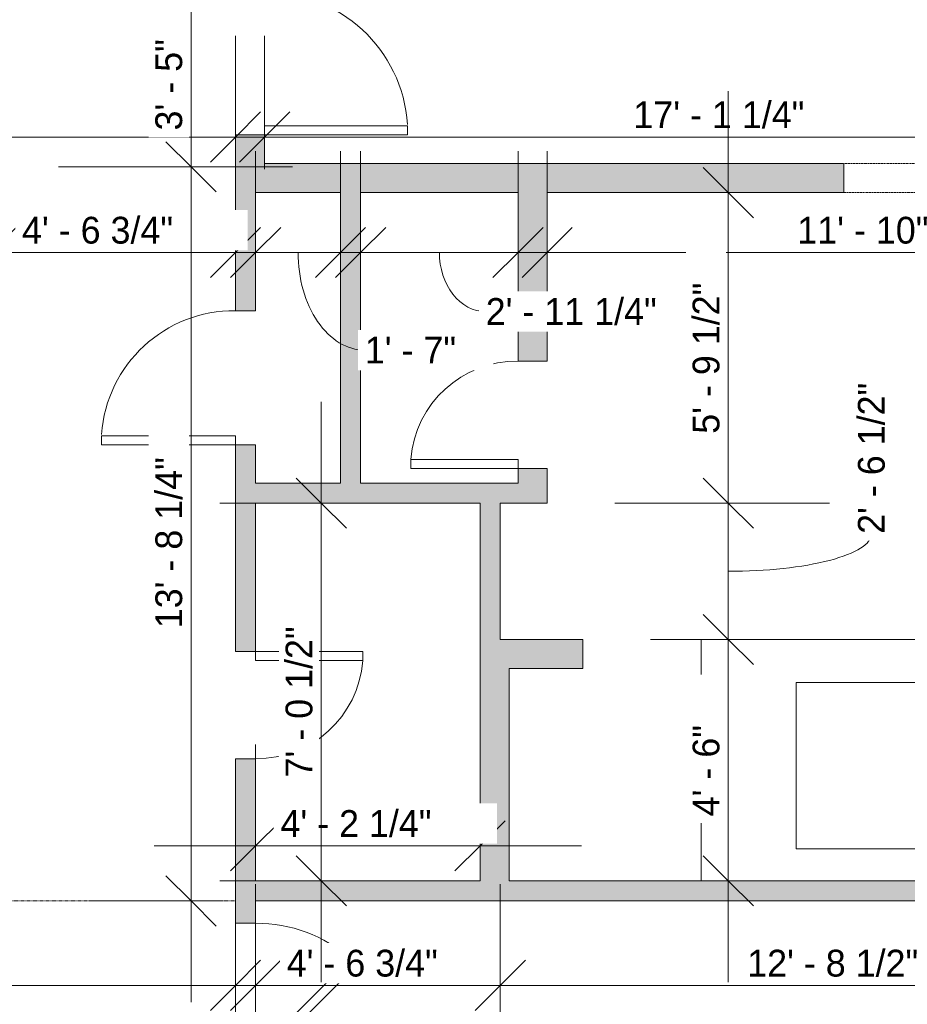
# Model space of a CAD drawing. Header units: inches. Extents: x -481 to 700, y -448 to 1032.
# Tile 10 of 17: x 382 to 581, y 339 to 559. Entities that reach past the tile are written whole.
import ezdxf

# ---------------------------------------------------------------- set-up
doc = ezdxf.new("R2010")
doc.units = ezdxf.units.IN
doc.header["$MEASUREMENT"] = 0
doc.linetypes.add('Dash', pattern=[0.23622, 0.11811, -0.11811])
doc.linetypes.add('Overhead', pattern=[0.15625, 0.09375, -0.0625])
for name, color, linetype, lineweight in [('A-ANNO-DIMS', 211, 'Continuous', 9), ('A-ANNO-DIMS-192', 211, 'Continuous', 9), ('A-AREA', 32, 'Continuous', 9), ('A-DETL-GENF', 92, 'Overhead', 9), ('A-DETL-MEDM', 90, 'Continuous', 9), ('A-DOOR', 31, 'Continuous', 9), ('A-FLOR', 192, 'Continuous', 9), ('A-WALL', 90, 'Continuous', 9), ('A-WALL-PATT', 111, 'Continuous', 9)]:
    doc.layers.add(name, color=color, linetype=linetype, lineweight=lineweight)
doc.styles.add('Inter', font='txt', dxfattribs={"height": 6})
doc.dimstyles.new('Linear_-_1_32__Inter__Imperial__SMALL', dxfattribs={"dimscale": 12, "dimtxt": 7.948799, "dimasz": 0.9375, "dimexe": 1.889764, "dimexo": 1.259843, "dimgap": 0, "dimtad": 1, "dimrnd": 0.25, "dimzin": 1, "dimdsep": 46, "dimlunit": 4, "dimtxsty": 'Inter', "dimblk1": 'OBLIQUE', "dimblk2": 'OBLIQUE', "dimsah": 1, "dimcen": 0.09, "dimdle": 1.889764, "dimazin": 0, "dimtfac": 1, "dimtdec": 4, "dimtix": 1, "dimtmove": 0, "dimatfit": 3, "dimfxl": 1, "dimtvp": 1, "dimtfill": 1, "dimfrac": 2, "dimtolj": 1, "dimtzin": 0, "dimarcsym": 2})
doc.dimstyles.new('Linear_-_1_32__Inter__Imperial__SMALL_1', dxfattribs={"dimscale": 12, "dimtxt": 7.948799, "dimasz": 0.9375, "dimexe": 1.889764, "dimexo": 1.259843, "dimgap": 0, "dimtad": 1, "dimrnd": 0.25, "dimzin": 1, "dimdsep": 46, "dimlunit": 4, "dimtxsty": 'Inter', "dimblk1": 'OBLIQUE', "dimblk2": 'OBLIQUE', "dimsah": 1, "dimcen": 0.09, "dimdle": 1.889764, "dimazin": 0, "dimtfac": 1, "dimtdec": 4, "dimtix": 1, "dimtmove": 1, "dimatfit": 3, "dimfxl": 1, "dimtvp": 1, "dimtfill": 1, "dimfrac": 2, "dimtolj": 1, "dimtzin": 0, "dimarcsym": 2})

# ---------------------------------------------------------------- blocks, each defined once
blk = doc.blocks.new('Planitar - Single Door_Flush Panel - 2_-8_ x 6_-8_-4181289-Main Floor Dimension Plan')
at = {"layer": 'A-DOOR'}
for p, q in [((13.99, 3.25), (13.99, 35.25)), ((16, 35.25), (13.99, 35.25)), ((16, 3.25), (16, 35.25)), ((16, 3.25), (13.99, 3.25))]:
    blk.add_line(p, q, dxfattribs=at)
blk.add_arc((15.77, 3.55), 31.77, 93.8608, 180.5412, dxfattribs=at)
blk = doc.blocks.new('Planitar - Single Door_Flush Panel - 2_-6_ x 6_-8_-4178346-Main Floor Dimension Plan')
at = {"layer": 'A-DOOR'}
for p, q in [((12.99, -2.25), (12.99, -32.25)), ((15, -2.25), (12.99, -2.25)), ((15, -2.25), (15, -32.25)), ((15, -32.25), (12.99, -32.25))]:
    blk.add_line(p, q, dxfattribs=at)
blk.add_arc((14.77, -2.55), 29.77, 179.4225, 266.009, dxfattribs=at)
blk = doc.blocks.new('Planitar - Single Door_Flush Panel - 2_-0_ x 6_-8_-4181371-Main Floor Dimension Plan')
at = {"layer": 'A-DOOR'}
for p, q in [((9.99, -3.25), (9.99, -27.25)), ((12, -3.25), (9.99, -3.25)), ((12, -3.25), (12, -27.25)), ((12, -27.25), (9.99, -27.25))]:
    blk.add_line(p, q, dxfattribs=at)
blk.add_arc((11.77, -3.55), 23.77, 179.2767, 265.5217, dxfattribs=at)
blk = doc.blocks.new('Planitar - Single Door_Flush Panel - 2_-0_ x 6_-8_-4181384-Main Floor Dimension Plan')
at = {"layer": 'A-DOOR'}
for p, q in [((9.99, -2.25), (9.99, -26.25)), ((12, -2.25), (9.99, -2.25)), ((12, -2.25), (12, -26.25)), ((12, -26.25), (9.99, -26.25))]:
    blk.add_line(p, q, dxfattribs=at)
blk.add_arc((11.77, -2.55), 23.77, 179.2767, 265.5217, dxfattribs=at)
blk = doc.blocks.new('Planitar - Single Door_Flush Panel - 2_-8_ x 6_-8_ _45-4181439-Main Floor Dimension Plan')
at = {"layer": 'A-DOOR'}
for p, q in [((-6.63, 24.88), (-8.05, 23.46)), ((16, 2.25), (-6.63, 24.88)), ((14.58, 0.83), (-8.05, 23.46)), ((16, 2.25), (14.58, 0.83))]:
    blk.add_line(p, q, dxfattribs=at)
blk.add_arc((15.46, 2.55), 31.46, 138.347, 180.5387, dxfattribs=at)
blk = doc.blocks.new('Planitar - Opening - 3_-8_ x 6_-8_-4181302-Main Floor Dimension Plan')
at = {"layer": 'A-DETL-GENF'}
for p, q in [((21.68, 3.25), (-22.32, 3.25)), ((-22.32, -3.25), (21.68, -3.25))]:
    blk.add_line(p, q, dxfattribs=at)
at = {"layer": 'A-DETL-MEDM'}
for p, q in [((-22.32, 3.25), (-22.32, -3.25)), ((21.68, -3.25), (21.68, 3.25))]:
    blk.add_line(p, q, dxfattribs=at)
blk = doc.blocks.new('DIMBLOCK24-Main Floor Dimension Plan')
at = {"layer": 'A-ANNO-DIMS-192'}
for p, q in [((291.12, 335.66), (291.12, 365.5)), ((430.62, 335.66), (430.62, 365.5)), ((268.44, 342.83), (453.29, 342.83)), ((291.12, 342.83), (291.12, 335.66)), ((430.62, 342.83), (430.62, 335.66))]:
    blk.add_line(p, q, dxfattribs=at)
at = {"layer": 'A-ANNO-DIMS-192', "lineweight": 35}
for p, q in [((291.12, 342.83), (296.74, 348.45)), ((430.62, 342.83), (436.24, 348.45)), ((291.12, 342.83), (285.49, 337.2)), ((430.62, 342.83), (424.99, 337.2))]:
    blk.add_line(p, q, dxfattribs=at)
at = {"layer": 'A-ANNO-DIMS-192', "color": 0, "insert": (340.95, 350.81), "char_height": 6, "width": 47.812, "attachment_point": 1, "line_spacing_factor": 0.9936, "style": 'Inter', "bg_fill": 3, "box_fill_scale": 1.25, "bg_fill_color": 256, "bg_fill_true_color": 13158600, "bg_fill_transparency": 0}
blk.add_mtext('11\' - 7 1/2"', dxfattribs=at)
blk = doc.blocks.new('_Oblique')
at = {"color": 0, "linetype": 'ByBlock', "lineweight": -2}
blk.add_line((-0.5, -0.5), (0.5, 0.5), dxfattribs=at)
blk = doc.blocks.new('DIMBLOCK25-Main Floor Dimension Plan')
at = {"layer": 'A-ANNO-DIMS-192'}
for p, q in [((435.12, 335.66), (435.12, 365.5)), ((489.87, 335.1), (489.87, 365.5)), ((412.44, 342.83), (489.87, 342.83)), ((435.12, 342.83), (435.12, 335.66)), ((489.87, 342.83), (489.87, 335.1))]:
    blk.add_line(p, q, dxfattribs=at)
at = {"layer": 'A-ANNO-DIMS-192', "lineweight": 35}
for p, q in [((435.12, 342.83), (440.74, 348.45)), ((489.87, 342.83), (495.49, 348.45)), ((435.12, 342.83), (429.49, 337.2)), ((489.87, 342.83), (484.24, 337.2))]:
    blk.add_line(p, q, dxfattribs=at)
at = {"layer": 'A-ANNO-DIMS-192', "color": 0, "insert": (442.07, 350.81), "char_height": 6, "width": 49.0043, "attachment_point": 1, "line_spacing_factor": 0.9936, "style": 'Inter', "bg_fill": 3, "box_fill_scale": 1.25, "bg_fill_color": 256, "bg_fill_true_color": 13158600, "bg_fill_transparency": 0}
blk.add_mtext('4\' - 6 3/4"', dxfattribs=at)
blk = doc.blocks.new('DIMBLOCK26-Main Floor Dimension Plan')
at = {"layer": 'A-ANNO-DIMS-192'}
for p, q in [((489.87, 335.1), (489.87, 365.5)), ((642.37, 335.66), (642.37, 365.5)), ((489.87, 342.83), (665.04, 342.83)), ((489.87, 342.83), (489.87, 335.1)), ((642.37, 342.83), (642.37, 335.66))]:
    blk.add_line(p, q, dxfattribs=at)
at = {"layer": 'A-ANNO-DIMS-192', "lineweight": 35}
for p, q in [((489.87, 342.83), (495.49, 348.45)), ((642.37, 342.83), (647.99, 348.45)), ((489.87, 342.83), (484.24, 337.2)), ((642.37, 342.83), (636.74, 337.2))]:
    blk.add_line(p, q, dxfattribs=at)
at = {"layer": 'A-ANNO-DIMS-192', "color": 0, "insert": (545.15, 350.81), "char_height": 6, "width": 50.3159, "attachment_point": 1, "line_spacing_factor": 0.9936, "style": 'Inter', "bg_fill": 3, "box_fill_scale": 1.25, "bg_fill_color": 256, "bg_fill_true_color": 13158600, "bg_fill_transparency": 0}
blk.add_mtext('12\' - 8 1/2"', dxfattribs=at)
blk = doc.blocks.new('DIMBLOCK27-Main Floor Dimension Plan')
at = {"layer": 'A-ANNO-DIMS-192'}
for p, q in [((375.87, 499.65), (375.87, 529.49)), ((430.62, 499.65), (430.62, 529.49)), ((353.19, 506.82), (453.29, 506.82)), ((375.87, 506.82), (375.87, 499.65)), ((430.62, 506.82), (430.62, 499.65))]:
    blk.add_line(p, q, dxfattribs=at)
at = {"layer": 'A-ANNO-DIMS-192', "lineweight": 35}
for p, q in [((375.87, 506.82), (381.49, 512.44)), ((430.62, 506.82), (436.24, 512.44)), ((375.87, 506.82), (370.24, 501.19)), ((430.62, 506.82), (424.99, 501.19))]:
    blk.add_line(p, q, dxfattribs=at)
at = {"layer": 'A-ANNO-DIMS-192', "color": 0, "insert": (382.82, 514.8), "char_height": 6, "width": 49.0043, "attachment_point": 1, "line_spacing_factor": 0.9936, "style": 'Inter', "bg_fill": 3, "box_fill_scale": 1.25, "bg_fill_color": 256, "bg_fill_true_color": 13158600, "bg_fill_transparency": 0}
blk.add_mtext('4\' - 6 3/4"', dxfattribs=at)
blk = doc.blocks.new('DIMBLOCK28-Main Floor Dimension Plan')
at = {"layer": 'A-ANNO-DIMS-192'}
for p, q in [((435.12, 499.65), (435.12, 529.49)), ((454.12, 499.65), (454.12, 529.49)), ((412.44, 506.82), (476.79, 506.82)), ((435.12, 506.82), (435.12, 499.65)), ((454.12, 506.82), (454.12, 499.65))]:
    blk.add_line(p, q, dxfattribs=at)
at = {"layer": 'A-ANNO-DIMS-192', "lineweight": 35}
for p, q in [((435.12, 506.82), (440.74, 512.44)), ((454.12, 506.82), (459.74, 512.44)), ((435.12, 506.82), (429.49, 501.19)), ((454.12, 506.82), (448.49, 501.19))]:
    blk.add_line(p, q, dxfattribs=at)
at = {"layer": 'A-ANNO-DIMS-192'}
blk.add_ellipse((459.55, 506.82), major_axis=(0, 21.86), ratio=0.68311, start_param=1.570796, end_param=3.141593, dxfattribs=at)
at = {"layer": 'A-ANNO-DIMS-192', "color": 0, "insert": (459.55, 487.98), "char_height": 6, "width": 27.3041, "attachment_point": 1, "line_spacing_factor": 0.9936, "style": 'Inter', "bg_fill": 3, "box_fill_scale": 1.25, "bg_fill_color": 256, "bg_fill_true_color": 13158600, "bg_fill_transparency": 0}
blk.add_mtext('1\' - 7"', dxfattribs=at)
blk = doc.blocks.new('DIMBLOCK29-Main Floor Dimension Plan')
at = {"layer": 'A-ANNO-DIMS-192'}
for p, q in [((458.62, 499.65), (458.62, 529.49)), ((493.87, 499.65), (493.87, 529.49)), ((435.94, 506.82), (516.54, 506.82)), ((458.62, 506.82), (458.62, 499.65)), ((493.87, 506.82), (493.87, 499.65))]:
    blk.add_line(p, q, dxfattribs=at)
at = {"layer": 'A-ANNO-DIMS-192', "lineweight": 35}
for p, q in [((458.62, 506.82), (464.24, 512.44)), ((493.87, 506.82), (499.49, 512.44)), ((458.62, 506.82), (452.99, 501.19)), ((493.87, 506.82), (488.24, 501.19))]:
    blk.add_line(p, q, dxfattribs=at)
at = {"layer": 'A-ANNO-DIMS-192'}
blk.add_ellipse((486.62, 506.82), major_axis=(0, 13.23), ratio=0.784862, start_param=1.570796, end_param=3.141593, dxfattribs=at)
at = {"layer": 'A-ANNO-DIMS-192', "color": 0, "insert": (486.62, 496.61), "char_height": 6, "width": 48.6466, "attachment_point": 1, "line_spacing_factor": 0.9936, "style": 'Inter', "bg_fill": 3, "box_fill_scale": 1.25, "bg_fill_color": 256, "bg_fill_true_color": 13158600, "bg_fill_transparency": 0}
blk.add_mtext('2\' - 11 1/4"', dxfattribs=at)
blk = doc.blocks.new('DIMBLOCK30-Main Floor Dimension Plan')
at = {"layer": 'A-ANNO-DIMS-192'}
for p, q in [((500.37, 499.65), (500.37, 529.49)), ((642.37, 499.65), (642.37, 529.49)), ((477.69, 506.82), (665.04, 506.82)), ((500.37, 506.82), (500.37, 499.65)), ((642.37, 506.82), (642.37, 499.65))]:
    blk.add_line(p, q, dxfattribs=at)
at = {"layer": 'A-ANNO-DIMS-192', "lineweight": 35}
for p, q in [((500.37, 506.82), (505.99, 512.44)), ((642.37, 506.82), (647.99, 512.44)), ((500.37, 506.82), (494.74, 501.19)), ((642.37, 506.82), (636.74, 501.19))]:
    blk.add_line(p, q, dxfattribs=at)
at = {"layer": 'A-ANNO-DIMS-192', "color": 0, "insert": (556.36, 514.8), "char_height": 6, "width": 36.0081, "attachment_point": 1, "line_spacing_factor": 0.9936, "style": 'Inter', "bg_fill": 3, "box_fill_scale": 1.25, "bg_fill_color": 256, "bg_fill_true_color": 13158600, "bg_fill_transparency": 0}
blk.add_mtext('11\' - 10"', dxfattribs=at)
blk = doc.blocks.new('DIMBLOCK31-Main Floor Dimension Plan')
at = {"layer": 'A-ANNO-DIMS-192'}
for p, q in [((435.12, 366.9), (435.12, 396.74)), ((485.37, 366.9), (485.37, 396.74)), ((412.44, 374.06), (508.04, 374.06)), ((435.12, 374.06), (435.12, 366.9)), ((485.37, 374.06), (485.37, 366.9))]:
    blk.add_line(p, q, dxfattribs=at)
at = {"layer": 'A-ANNO-DIMS-192', "lineweight": 35}
for p, q in [((435.12, 374.06), (440.74, 379.68)), ((485.37, 374.06), (490.99, 379.68)), ((435.12, 374.06), (429.49, 368.43)), ((485.37, 374.06), (479.74, 368.43))]:
    blk.add_line(p, q, dxfattribs=at)
at = {"layer": 'A-ANNO-DIMS-192', "color": 0, "insert": (440.67, 382.05), "char_height": 6, "width": 46.9774, "attachment_point": 1, "line_spacing_factor": 0.9936, "style": 'Inter', "bg_fill": 3, "box_fill_scale": 1.25, "bg_fill_color": 256, "bg_fill_true_color": 13158600, "bg_fill_transparency": 0}
blk.add_mtext('4\' - 2 1/4"', dxfattribs=at)
blk = doc.blocks.new('DIMBLOCK41-Main Floor Dimension Plan')
at = {"layer": 'A-ANNO-DIMS-192'}
for p, q in [((165.87, 525.48), (165.87, 555.32)), ((430.62, 525.48), (430.62, 555.32)), ((143.19, 532.64), (453.29, 532.64)), ((165.87, 532.64), (165.87, 525.48)), ((430.62, 532.64), (430.62, 525.48))]:
    blk.add_line(p, q, dxfattribs=at)
at = {"layer": 'A-ANNO-DIMS-192', "lineweight": 35}
for p, q in [((165.87, 532.64), (171.49, 538.27)), ((430.62, 532.64), (436.24, 538.27)), ((165.87, 532.64), (160.24, 527.02)), ((430.62, 532.64), (424.99, 527.02))]:
    blk.add_line(p, q, dxfattribs=at)
at = {"layer": 'A-ANNO-DIMS-192', "color": 0, "insert": (275.39, 540.63), "char_height": 6, "width": 54.8467, "attachment_point": 1, "line_spacing_factor": 0.9936, "style": 'Inter', "bg_fill": 3, "box_fill_scale": 1.25, "bg_fill_color": 256, "bg_fill_true_color": 13158600, "bg_fill_transparency": 0}
blk.add_mtext('22\' - 0 3/4"', dxfattribs=at)
blk = doc.blocks.new('DIMBLOCK42-Main Floor Dimension Plan')
at = {"layer": 'A-ANNO-DIMS-192'}
for p, q in [((437.12, 525.48), (437.12, 555.32)), ((642.37, 525.48), (642.37, 555.32)), ((414.44, 532.64), (665.04, 532.64)), ((437.12, 532.64), (437.12, 525.48)), ((642.37, 532.64), (642.37, 525.48))]:
    blk.add_line(p, q, dxfattribs=at)
at = {"layer": 'A-ANNO-DIMS-192', "lineweight": 35}
for p, q in [((437.12, 532.64), (442.74, 538.27)), ((642.37, 532.64), (647.99, 538.27)), ((437.12, 532.64), (431.49, 527.02)), ((642.37, 532.64), (636.74, 527.02))]:
    blk.add_line(p, q, dxfattribs=at)
at = {"layer": 'A-ANNO-DIMS-192', "color": 0, "insert": (519.67, 540.63), "char_height": 6, "width": 48.1697, "attachment_point": 1, "line_spacing_factor": 0.9936, "style": 'Inter', "bg_fill": 3, "box_fill_scale": 1.25, "bg_fill_color": 256, "bg_fill_true_color": 13158600, "bg_fill_transparency": 0}
blk.add_mtext('17\' - 1 1/4"', dxfattribs=at)
blk = doc.blocks.new('DIMBLOCK64-Main Floor Dimension Plan')
at = {"layer": 'A-ANNO-DIMS-192'}
for p, q in [((308.44, 384.4), (308.44, 105.3)), ((301.28, 361.73), (331.12, 361.73)), ((308.44, 361.73), (301.28, 361.73)), ((401.25, 127.98), (285.76, 127.98)), ((308.44, 127.98), (401.25, 127.98))]:
    blk.add_line(p, q, dxfattribs=at)
at = {"layer": 'A-ANNO-DIMS-192', "lineweight": 35}
for p, q in [((308.44, 361.73), (302.82, 367.35)), ((308.44, 361.73), (314.07, 356.1)), ((308.44, 127.98), (302.82, 133.6)), ((308.44, 127.98), (314.07, 122.35))]:
    blk.add_line(p, q, dxfattribs=at)
at = {"layer": 'A-ANNO-DIMS-192', "color": 0, "insert": (300.45, 222.94), "char_height": 6, "width": 52.5813, "attachment_point": 1, "rotation": 90, "line_spacing_factor": 0.9936, "style": 'Inter', "bg_fill": 3, "box_fill_scale": 1.25, "bg_fill_color": 256, "bg_fill_true_color": 13158600, "bg_fill_transparency": 0}
blk.add_mtext('19\' - 5 3/4"', dxfattribs=at)
blk = doc.blocks.new('DIMBLOCK65-Main Floor Dimension Plan')
at = {"layer": 'A-ANNO-DIMS-192'}
for p, q in [((635.78, 384.4), (635.78, 319.98)), ((628.62, 361.73), (658.46, 361.73)), ((635.78, 361.73), (628.62, 361.73)), ((504.99, 319.98), (658.46, 319.98)), ((635.78, 319.98), (504.99, 319.98))]:
    blk.add_line(p, q, dxfattribs=at)
at = {"layer": 'A-ANNO-DIMS-192', "lineweight": 35}
for p, q in [((635.78, 361.73), (630.16, 367.35)), ((635.78, 361.73), (641.41, 356.1)), ((635.78, 319.98), (630.16, 325.6)), ((635.78, 319.98), (641.41, 314.35))]:
    blk.add_line(p, q, dxfattribs=at)
at = {"layer": 'A-ANNO-DIMS-192'}
blk.add_ellipse((635.78, 348.1), major_axis=(-59.65, 0), ratio=0.121496, start_param=1.570796, end_param=3.141593, dxfattribs=at)
at = {"layer": 'A-ANNO-DIMS-192', "color": 0, "insert": (692.41, 348.1), "char_height": 6, "width": 48.5274, "attachment_point": 1, "rotation": 90, "line_spacing_factor": 0.9936, "style": 'Inter', "bg_fill": 3, "box_fill_scale": 1.25, "bg_fill_color": 256, "bg_fill_true_color": 13158600, "bg_fill_transparency": 0}
blk.add_mtext('3\' - 5 3/4"', dxfattribs=at)
blk = doc.blocks.new('DIMBLOCK67-Main Floor Dimension Plan')
at = {"layer": 'A-ANNO-DIMS-192'}
for p, q in [((449.81, 343.55), (449.81, 473.4)), ((456.97, 450.73), (427.13, 450.73)), ((449.81, 450.73), (456.97, 450.73)), ((456.97, 366.23), (427.13, 366.23)), ((449.81, 366.23), (456.97, 366.23))]:
    blk.add_line(p, q, dxfattribs=at)
at = {"layer": 'A-ANNO-DIMS-192', "lineweight": 35}
for p, q in [((449.81, 450.73), (444.18, 456.35)), ((449.81, 450.73), (455.43, 445.1)), ((449.81, 366.23), (444.18, 371.85)), ((449.81, 366.23), (455.43, 360.6))]:
    blk.add_line(p, q, dxfattribs=at)
at = {"layer": 'A-ANNO-DIMS-192', "color": 0, "insert": (441.82, 389.35), "char_height": 6, "width": 45.9043, "attachment_point": 1, "rotation": 90, "line_spacing_factor": 0.9936, "style": 'Inter', "bg_fill": 3, "box_fill_scale": 1.25, "bg_fill_color": 256, "bg_fill_true_color": 13158600, "bg_fill_transparency": 0}
blk.add_mtext('7\' - 0 1/2"', dxfattribs=at)
blk = doc.blocks.new('DIMBLOCK70-Main Floor Dimension Plan')
at = {"layer": 'A-ANNO-DIMS-192'}
for p, q in [((420.66, 339.05), (420.66, 548.65)), ((390.99, 525.98), (443.34, 525.98)), ((420.66, 525.98), (390.99, 525.98)), ((427.82, 361.73), (397.98, 361.73)), ((420.66, 361.73), (427.82, 361.73))]:
    blk.add_line(p, q, dxfattribs=at)
at = {"layer": 'A-ANNO-DIMS-192', "lineweight": 35}
for p, q in [((420.66, 525.98), (415.03, 531.6)), ((420.66, 525.98), (426.28, 520.35)), ((420.66, 361.73), (415.03, 367.35)), ((420.66, 361.73), (426.28, 356.1))]:
    blk.add_line(p, q, dxfattribs=at)
at = {"layer": 'A-ANNO-DIMS-192', "color": 0, "insert": (412.67, 422.74), "char_height": 6, "width": 50.6736, "attachment_point": 1, "rotation": 90, "line_spacing_factor": 0.9936, "style": 'Inter', "bg_fill": 3, "box_fill_scale": 1.25, "bg_fill_color": 256, "bg_fill_true_color": 13158600, "bg_fill_transparency": 0}
blk.add_mtext('13\' - 8 1/4"', dxfattribs=at)
blk = doc.blocks.new('DIMBLOCK71-Main Floor Dimension Plan')
at = {"layer": 'A-ANNO-DIMS-192'}
for p, q in [((420.66, 589.65), (420.66, 503.3)), ((413.5, 566.98), (443.34, 566.98)), ((420.66, 566.98), (413.5, 566.98)), ((390.99, 525.98), (443.34, 525.98)), ((420.66, 525.98), (390.99, 525.98))]:
    blk.add_line(p, q, dxfattribs=at)
at = {"layer": 'A-ANNO-DIMS-192', "lineweight": 35}
for p, q in [((420.66, 566.98), (415.03, 572.6)), ((420.66, 566.98), (426.28, 561.35)), ((420.66, 525.98), (415.03, 531.6)), ((420.66, 525.98), (426.28, 520.35))]:
    blk.add_line(p, q, dxfattribs=at)
at = {"layer": 'A-ANNO-DIMS-192', "color": 0, "insert": (412.67, 534.11), "char_height": 6, "width": 29.6888, "attachment_point": 1, "rotation": 90, "line_spacing_factor": 0.9936, "style": 'Inter', "bg_fill": 3, "box_fill_scale": 1.25, "bg_fill_color": 256, "bg_fill_true_color": 13158600, "bg_fill_transparency": 0}
blk.add_mtext('3\' - 5"', dxfattribs=at)
blk = doc.blocks.new('DIMBLOCK89-Main Floor Dimension Plan')
at = {"layer": 'A-ANNO-DIMS-192', "lineweight": 35}
for p, q in [((540.91, 420.23), (535.29, 425.85)), ((540.91, 420.23), (546.54, 414.6)), ((540.91, 366.23), (535.29, 371.85)), ((540.91, 366.23), (546.54, 360.6))]:
    blk.add_line(p, q, dxfattribs=at)
at = {"layer": 'A-ANNO-DIMS-192'}
for p, q in [((523.49, 420.23), (563.59, 420.23)), ((540.91, 420.23), (523.49, 420.23)), ((540.91, 343.55), (540.91, 420.23)), ((548.08, 366.23), (518.24, 366.23)), ((540.91, 366.23), (548.08, 366.23))]:
    blk.add_line(p, q, dxfattribs=at)
at = {"layer": 'A-ANNO-DIMS-192', "color": 0, "insert": (532.93, 380.66), "char_height": 6, "width": 30.1657, "attachment_point": 1, "rotation": 90, "line_spacing_factor": 0.9936, "style": 'Inter', "bg_fill": 3, "box_fill_scale": 1.25, "bg_fill_color": 256, "bg_fill_true_color": 13158600, "bg_fill_transparency": 0}
blk.add_mtext('4\' - 6"', dxfattribs=at)
blk = doc.blocks.new('DIMBLOCK90-Main Floor Dimension Plan')
at = {"layer": 'A-ANNO-DIMS-192', "lineweight": 35}
for p, q in [((540.91, 450.73), (535.29, 456.35)), ((540.91, 450.73), (546.54, 445.1)), ((540.91, 420.23), (535.29, 425.85)), ((540.91, 420.23), (546.54, 414.6))]:
    blk.add_line(p, q, dxfattribs=at)
at = {"layer": 'A-ANNO-DIMS-192'}
for p, q in [((515.49, 450.73), (563.59, 450.73)), ((540.91, 450.73), (515.49, 450.73)), ((540.91, 420.23), (540.91, 450.73)), ((523.49, 420.23), (563.59, 420.23)), ((540.91, 420.23), (523.49, 420.23))]:
    blk.add_line(p, q, dxfattribs=at)
blk.add_ellipse((540.91, 443.85), major_axis=(-32.04, 0), ratio=0.261303, start_param=1.570796, end_param=3.141593, dxfattribs=at)
at = {"layer": 'A-ANNO-DIMS-192', "color": 0, "insert": (569.93, 443.85), "char_height": 6, "width": 46.262, "attachment_point": 1, "rotation": 90, "line_spacing_factor": 0.9936, "style": 'Inter', "bg_fill": 3, "box_fill_scale": 1.25, "bg_fill_color": 256, "bg_fill_true_color": 13158600, "bg_fill_transparency": 0}
blk.add_mtext('2\' - 6 1/2"', dxfattribs=at)
blk = doc.blocks.new('DIMBLOCK91-Main Floor Dimension Plan')
at = {"layer": 'A-ANNO-DIMS-192'}
for p, q in [((540.91, 450.73), (540.91, 542.9)), ((548.08, 520.23), (518.24, 520.23)), ((540.91, 520.23), (548.08, 520.23)), ((515.49, 450.73), (563.59, 450.73)), ((540.91, 450.73), (515.49, 450.73))]:
    blk.add_line(p, q, dxfattribs=at)
at = {"layer": 'A-ANNO-DIMS-192', "lineweight": 35}
for p, q in [((540.91, 520.23), (535.29, 525.85)), ((540.91, 520.23), (546.54, 514.6)), ((540.91, 450.73), (535.29, 456.35)), ((540.91, 450.73), (546.54, 445.1))]:
    blk.add_line(p, q, dxfattribs=at)
at = {"layer": 'A-ANNO-DIMS-192', "color": 0, "insert": (532.93, 466.25), "char_height": 6, "width": 46.1428, "attachment_point": 1, "rotation": 90, "line_spacing_factor": 0.9936, "style": 'Inter', "bg_fill": 3, "box_fill_scale": 1.25, "bg_fill_color": 256, "bg_fill_true_color": 13158600, "bg_fill_transparency": 0}
blk.add_mtext('5\' - 9 1/2"', dxfattribs=at)
blk = doc.blocks.new('DIMBLOCK92-Main Floor Dimension Plan')
at = {"layer": 'A-ANNO-DIMS-192'}
for p, q in [((420.66, 779.15), (420.66, 548.8)), ((413.5, 756.48), (443.34, 756.48)), ((420.66, 756.48), (413.5, 756.48)), ((413.5, 571.48), (443.34, 571.48)), ((420.66, 571.48), (413.5, 571.48))]:
    blk.add_line(p, q, dxfattribs=at)
at = {"layer": 'A-ANNO-DIMS-192', "lineweight": 35}
for p, q in [((420.66, 756.48), (415.03, 762.1)), ((420.66, 756.48), (426.28, 750.85)), ((420.66, 571.48), (415.03, 577.1)), ((420.66, 571.48), (426.28, 565.85))]:
    blk.add_line(p, q, dxfattribs=at)
at = {"layer": 'A-ANNO-DIMS-192', "color": 0, "insert": (412.67, 649.97), "char_height": 6, "width": 33.6234, "attachment_point": 1, "rotation": 90, "line_spacing_factor": 0.9936, "style": 'Inter', "bg_fill": 3, "box_fill_scale": 1.25, "bg_fill_color": 256, "bg_fill_true_color": 13158600, "bg_fill_transparency": 0}
blk.add_mtext('15\' - 5"', dxfattribs=at)

msp = doc.modelspace()

# ---------------------------------------------------------------- hatches: boundary and pattern name
at = {"layer": 'A-WALL-PATT'}
h = msp.add_hatch(color=9, dxfattribs=at)
h.paths.add_polyline_path([(430.617, 526.727), (437.117, 526.727), (437.117, 533.108), (430.617, 533.108)], flags=0)
h.paths.add_polyline_path([(430.617, 565.108), (437.117, 565.108), (437.117, 757.977), (433.867, 757.977), (433.867, 756.477), (430.617, 756.477), (430.617, 566.977)], flags=0)
h = msp.add_hatch(color=9, dxfattribs=at)
h.paths.add_polyline_path([(432.964, 127.977), (435.117, 127.977), (435.117, 130.038), (430.617, 130.038), (430.617, 127.977)], flags=0)
h.paths.add_polyline_path([(432.964, 190.038), (435.117, 190.038), (435.117, 234.742), (430.617, 234.742), (430.617, 190.038)], flags=0)
h.paths.add_polyline_path([(432.964, 264.742), (435.117, 264.742), (435.117, 324.74), (430.617, 324.74), (430.617, 264.742)], flags=0)
h.paths.add_polyline_path([(430.617, 356.74), (435.117, 356.74), (435.117, 393.561), (430.617, 393.561), (430.617, 366.34)], flags=0)
h.paths.add_polyline_path([(435.117, 417.561), (435.117, 463.782), (430.617, 463.782), (430.617, 417.561), (432.964, 417.561)], flags=0)
h.paths.add_polyline_path([(430.617, 493.782), (435.117, 493.782), (435.117, 526.727), (430.617, 526.727)], flags=0)
h = msp.add_hatch(color=9, dxfattribs=at)
h.paths.add_polyline_path([(642.367, 520.227), (642.367, 526.727), (610.74, 526.727), (610.74, 520.227)], flags=0)
h.paths.add_polyline_path([(566.74, 520.227), (566.74, 526.727), (435.117, 526.727), (435.117, 520.227), (500.367, 520.227)], flags=0)
for points in [[(458.617, 455.227), (458.617, 520.227), (454.117, 520.227), (454.117, 455.227)], [(485.367, 450.727), (485.367, 455.227), (435.117, 455.227), (435.117, 450.727)], [(500.367, 450.727), (500.367, 455.227), (485.367, 455.227), (485.367, 450.727), (489.867, 450.727)], [(489.867, 413.727), (489.867, 450.727), (485.367, 450.727), (485.367, 413.727)], [(508.367, 413.727), (508.367, 420.227), (489.867, 420.227), (489.867, 413.727), (491.867, 413.727)], [(485.367, 366.227), (491.867, 366.227), (491.867, 413.727), (485.367, 413.727), (485.367, 366.34)], [(642.367, 361.727), (642.367, 366.227), (435.117, 366.227), (435.117, 361.727), (586.785, 361.727)]]:
    msp.add_hatch(color=9, dxfattribs=at).paths.add_polyline_path(points, flags=0)
h = msp.add_hatch(color=9, dxfattribs=at)
h.paths.add_polyline_path([(493.867, 455.227), (500.367, 455.227), (500.367, 458.474), (493.867, 458.474)], flags=0)
h.paths.add_polyline_path([(493.867, 482.474), (500.367, 482.474), (500.367, 520.227), (493.867, 520.227)], flags=0)

# ---------------------------------------------------------------- linework, layer by layer
at = {"layer": 'A-AREA', "linetype": 'Dash'}
msp.add_line((375.867, 361.727), (430.617, 361.727), dxfattribs=at)
at = {"layer": 'A-FLOR'}
for p, q in [((642.367, 420.227), (534.867, 420.227)), ((534.867, 420.227), (534.867, 366.227)), ((556.09, 373.359), (556.09, 410.609)), ((556.09, 410.609), (621.09, 410.609)), ((621.09, 373.359), (556.09, 373.359))]:
    msp.add_line(p, q, dxfattribs=at)
at = {"layer": 'A-WALL'}
for p, q in [((437.117, 533.108), (430.617, 533.108)), ((430.617, 533.108), (430.617, 493.782)), ((437.117, 526.727), (437.117, 533.108)), ((566.74, 526.727), (437.117, 526.727)), ((435.117, 520.227), (454.117, 520.227)), ((435.117, 493.782), (435.117, 520.227)), ((454.117, 520.227), (454.117, 455.227)), ((458.617, 455.227), (458.617, 520.227)), ((458.617, 520.227), (493.867, 520.227)), ((493.867, 520.227), (493.867, 482.474)), ((500.367, 520.227), (566.74, 520.227)), ((500.367, 482.474), (500.367, 520.227)), ((430.617, 493.782), (435.117, 493.782)), ((493.867, 482.474), (500.367, 482.474)), ((435.117, 463.782), (430.617, 463.782)), ((430.617, 463.782), (430.617, 417.561)), ((435.117, 455.227), (435.117, 463.782)), ((500.367, 458.474), (493.867, 458.474)), ((493.867, 458.474), (493.867, 455.227)), ((500.367, 450.727), (500.367, 458.474)), ((454.117, 455.227), (435.117, 455.227)), ((493.867, 455.227), (458.617, 455.227)), ((435.117, 450.727), (485.367, 450.727)), ((435.117, 417.561), (435.117, 450.727)), ((485.367, 450.727), (485.367, 366.227)), ((489.867, 450.727), (500.367, 450.727)), ((489.867, 420.227), (489.867, 450.727)), ((508.367, 420.227), (489.867, 420.227)), ((508.367, 413.727), (508.367, 420.227)), ((430.617, 417.561), (435.117, 417.561)), ((491.867, 413.727), (508.367, 413.727)), ((491.867, 366.227), (491.867, 413.727)), ((435.117, 393.561), (430.617, 393.561)), ((430.617, 393.561), (430.617, 356.74)), ((435.117, 366.227), (435.117, 393.561)), ((485.367, 366.227), (435.117, 366.227)), ((642.367, 366.227), (491.867, 366.227)), ((435.117, 361.727), (648.367, 361.727)), ((435.117, 356.74), (435.117, 361.727)), ((430.617, 356.74), (435.117, 356.74))]:
    msp.add_line(p, q, dxfattribs=at)

# ---------------------------------------------------------------- block references
at = {"layer": 'A-DOOR'}
for name, p, rotation in [('Planitar - Single Door_Flush Panel - 2_-8_ x 6_-8_-4181289-Main Floor Dimension Plan', (433.867, 549.108), 269.9999999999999), ('Planitar - Single Door_Flush Panel - 2_-6_ x 6_-8_-4178346-Main Floor Dimension Plan', (432.867, 478.782), 270), ('Planitar - Single Door_Flush Panel - 2_-0_ x 6_-8_-4181371-Main Floor Dimension Plan', (497.117, 470.474), 269.9999999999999), ('Planitar - Single Door_Flush Panel - 2_-0_ x 6_-8_-4181384-Main Floor Dimension Plan', (432.867, 405.561), 90), ('Planitar - Single Door_Flush Panel - 2_-8_ x 6_-8_ _45-4181439-Main Floor Dimension Plan', (432.867, 340.74), 270)]:
    msp.add_blockref(name, p, dxfattribs=dict(at, rotation=rotation))
msp.add_blockref('Planitar - Opening - 3_-8_ x 6_-8_-4181302-Main Floor Dimension Plan', (589.062, 523.477), dxfattribs=at)

# ---------------------------------------------------------------- next in the draw order: dimensions: what is measured, and where the dimension line sits
at = {"layer": 'A-ANNO-DIMS'}
for base, p1, p2, override, picture, middle in [((430.617, 506.816), (375.867, 514.771), (430.617, 514.771), {"dimpost": '<>', "dimfxl": 54.75}, 'DIMBLOCK27-Main Floor Dimension Plan', (403.242, 510.408)), ((485.367, 374.059), (435.117, 382.014), (485.367, 382.014), {"dimpost": '<>', "dimfxl": 50.25}, 'DIMBLOCK31-Main Floor Dimension Plan', (460.242, 377.651)), ((430.617, 342.826), (291.117, 350.781), (430.617, 350.781), {"dimpost": '<>', "dimfxl": 139.5}, 'DIMBLOCK24-Main Floor Dimension Plan', (360.867, 346.418))]:
    dim = msp.add_linear_dim(base=base, p1=p1, p2=p2, dimstyle='Linear_-_1_32__Inter__Imperial__SMALL', override=override, dxfattribs=at)
    dim.commit()
    dim.dimension.update_dxf_attribs({"geometry": picture, "text_midpoint": middle})

# ---------------------------------------------------------------- next in the draw order: dimensions: what is measured, and where the dimension line sits
dim = msp.add_linear_dim(base=(454.117, 506.816), p1=(435.117, 514.771), p2=(454.117, 514.771), dimstyle='Linear_-_1_32__Inter__Imperial__SMALL_1', override={"dimpost": '<>', "dimfxl": 19}, dxfattribs=at)
dim.commit()
dim.dimension.update_dxf_attribs({"geometry": 'DIMBLOCK28-Main Floor Dimension Plan', "text_midpoint": (473.199, 483.98), "dimtype": 160})
dim = msp.add_linear_dim(base=(489.867, 342.826), p1=(435.117, 350.781), p2=(489.867, 319.977), dimstyle='Linear_-_1_32__Inter__Imperial__SMALL', override={"dimpost": '<>', "dimfxl": 62.820499}, dxfattribs=at)
dim.commit()
dim.dimension.update_dxf_attribs({"geometry": 'DIMBLOCK25-Main Floor Dimension Plan', "text_midpoint": (462.492, 346.418)})

# ---------------------------------------------------------------- next in the draw order: dimensions: what is measured, and where the dimension line sits
dim = msp.add_linear_dim(base=(493.867, 506.816), p1=(458.617, 514.771), p2=(493.867, 514.771), dimstyle='Linear_-_1_32__Inter__Imperial__SMALL_1', override={"dimpost": '<>', "dimfxl": 35.25}, dxfattribs=at)
dim.commit()
dim.dimension.update_dxf_attribs({"geometry": 'DIMBLOCK29-Main Floor Dimension Plan', "text_midpoint": (510.947, 492.608), "dimtype": 160})
for base, p1, p2, override, picture, middle in [((449.806, 450.727), (441.851, 366.227), (441.851, 450.727), {"dimpost": '<>', "dimfxl": 84.5}, 'DIMBLOCK67-Main Floor Dimension Plan', (446.214, 408.477)), ((308.441, 127.977), (316.396, 361.727), (416.367, 127.977), {"dimpost": '<>', "dimfxl": 254.23089}, 'DIMBLOCK64-Main Floor Dimension Plan', (304.849, 244.852))]:
    dim = msp.add_linear_dim(base=base, p1=p1, p2=p2, angle=90, dimstyle='Linear_-_1_32__Inter__Imperial__SMALL', override=override, dxfattribs=at)
    dim.commit()
    dim.dimension.update_dxf_attribs({"geometry": picture, "text_midpoint": middle})
dim = msp.add_linear_dim(base=(642.367, 342.826), p1=(489.867, 319.977), p2=(642.367, 350.781), dimstyle='Linear_-_1_32__Inter__Imperial__SMALL', override={"dimpost": '<>', "dimfxl": 155.579891}, dxfattribs=at)
dim.commit()
dim.dimension.update_dxf_attribs({"geometry": 'DIMBLOCK26-Main Floor Dimension Plan', "text_midpoint": (566.117, 346.418)})

# ---------------------------------------------------------------- next in the draw order: dimensions: what is measured, and where the dimension line sits
for base, p1, p2, override, picture, middle in [((430.617, 532.643), (165.867, 540.598), (430.617, 540.598), {"dimpost": '<>', "dimfxl": 264.75}, 'DIMBLOCK41-Main Floor Dimension Plan', (298.242, 536.235)), ((642.367, 506.816), (500.367, 514.771), (642.367, 514.771), {"dimpost": '<>', "dimfxl": 142}, 'DIMBLOCK30-Main Floor Dimension Plan', (571.367, 509.897))]:
    dim = msp.add_linear_dim(base=base, p1=p1, p2=p2, dimstyle='Linear_-_1_32__Inter__Imperial__SMALL', override=override, dxfattribs=at)
    dim.commit()
    dim.dimension.update_dxf_attribs({"geometry": picture, "text_midpoint": middle})
dim = msp.add_linear_dim(base=(635.784, 319.977), p1=(643.739, 361.727), p2=(489.867, 319.977), angle=90, dimstyle='Linear_-_1_32__Inter__Imperial__SMALL_1', override={"dimpost": '<>', "dimfxl": 159.434924}, dxfattribs=at)
dim.commit()
dim.dimension.update_dxf_attribs({"geometry": 'DIMBLOCK65-Main Floor Dimension Plan', "text_midpoint": (696.413, 372.363), "dimtype": 160, "text_rotation": 90})

# ---------------------------------------------------------------- next in the draw order: dimensions: what is measured, and where the dimension line sits
dim = msp.add_linear_dim(base=(642.367, 532.643), p1=(437.117, 540.598), p2=(642.367, 540.598), dimstyle='Linear_-_1_32__Inter__Imperial__SMALL', override={"dimpost": '<>', "dimfxl": 205.25}, dxfattribs=at)
dim.commit()
dim.dimension.update_dxf_attribs({"geometry": 'DIMBLOCK42-Main Floor Dimension Plan', "text_midpoint": (539.742, 536.235)})
dim = msp.add_linear_dim(base=(540.915, 420.227), p1=(532.96, 366.227), p2=(508.367, 420.227), angle=90, dimstyle='Linear_-_1_32__Inter__Imperial__SMALL', override={"dimpost": '<>', "dimfxl": 59.336204}, dxfattribs=at)
dim.commit()
dim.dimension.update_dxf_attribs({"geometry": 'DIMBLOCK89-Main Floor Dimension Plan', "text_midpoint": (537.834, 393.227)})

# ---------------------------------------------------------------- next in the draw order: dimensions: what is measured, and where the dimension line sits
dim = msp.add_linear_dim(base=(420.659, 525.977), p1=(412.704, 361.727), p2=(375.867, 525.977), angle=90, dimstyle='Linear_-_1_32__Inter__Imperial__SMALL', override={"dimpost": '<>', "dimfxl": 168.329993}, dxfattribs=at)
dim.commit()
dim.dimension.update_dxf_attribs({"geometry": 'DIMBLOCK70-Main Floor Dimension Plan', "text_midpoint": (417.067, 443.852)})
dim = msp.add_linear_dim(base=(540.915, 450.727), p1=(508.367, 420.227), p2=(500.367, 450.727), angle=90, dimstyle='Linear_-_1_32__Inter__Imperial__SMALL_1', override={"dimpost": '<>', "dimfxl": 31.53173}, dxfattribs=at)
dim.commit()
dim.dimension.update_dxf_attribs({"geometry": 'DIMBLOCK90-Main Floor Dimension Plan', "text_midpoint": (573.935, 466.98), "dimtype": 160, "text_rotation": 90})

# ---------------------------------------------------------------- next in the draw order: dimensions: what is measured, and where the dimension line sits
for base, p1, p2, override, picture, middle in [((420.659, 525.977), (428.614, 566.977), (375.867, 525.977), {"dimpost": '<>', "dimfxl": 66.807017}, 'DIMBLOCK71-Main Floor Dimension Plan', (417.578, 546.477)), ((540.915, 520.227), (500.367, 450.727), (532.96, 520.227), {"dimpost": '<>', "dimfxl": 76.762707}, 'DIMBLOCK91-Main Floor Dimension Plan', (537.323, 485.477))]:
    dim = msp.add_linear_dim(base=base, p1=p1, p2=p2, angle=90, dimstyle='Linear_-_1_32__Inter__Imperial__SMALL', override=override, dxfattribs=at)
    dim.commit()
    dim.dimension.update_dxf_attribs({"geometry": picture, "text_midpoint": middle})

# ---------------------------------------------------------------- next in the draw order: dimensions: what is measured, and where the dimension line sits
dim = msp.add_linear_dim(base=(420.659, 571.477), p1=(428.614, 756.477), p2=(428.614, 571.477), angle=90, dimstyle='Linear_-_1_32__Inter__Imperial__SMALL', override={"dimpost": '<>', "dimfxl": 185}, dxfattribs=at)
dim.commit()
dim.dimension.update_dxf_attribs({"geometry": 'DIMBLOCK92-Main Floor Dimension Plan', "text_midpoint": (417.619, 663.977)})

doc.saveas('drawing.dxf')
